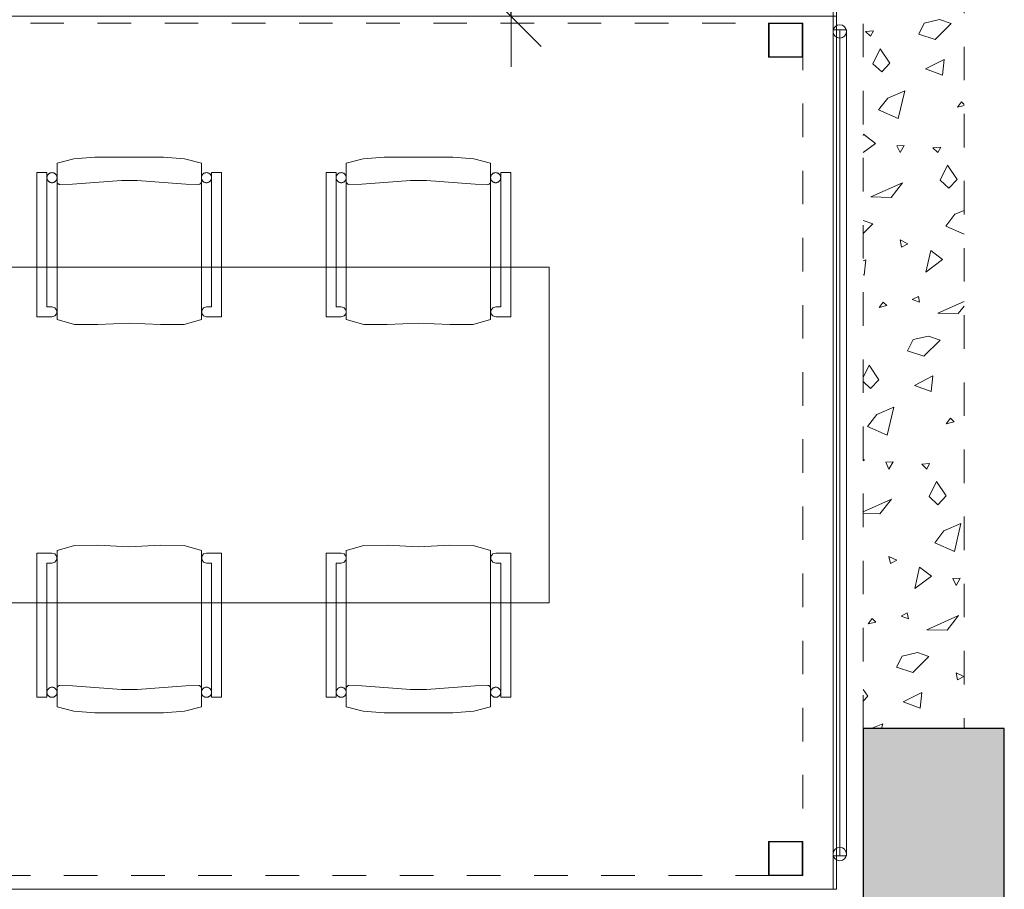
# Model space of a CAD drawing. Header units: centimetres. Extents: x -7.1 to 26.5, y -14.7 to 18.1.
# Tile 112 of 186: x 20.5 to 23.5, y -6.7 to -4.1. Entities that reach past the tile are written whole.
import ezdxf

# ---------------------------------------------------------------- set-up
doc = ezdxf.new("R2010")
doc.units = ezdxf.units.CM
doc.header["$LTSCALE"] = 10
doc.header["$PDMODE"] = 65
doc.linetypes.add('AUSGEZOGEN', pattern=[0])
doc.linetypes.add('STRICHLINIE_S4', pattern=[0.0055, 0.0035, -0.001, 0, -0.001])
for name, color, linetype in [('XR$1$020 Piliers', 7, 'Continuous'), ('XR$1$020 Piliers – Lignes de séparation des couches', 7, 'Continuous'), ('XR$1$030 Chapes', 7, 'Continuous'), ('XR$1$050 Garde-corps', 7, 'Continuous'), ('XR$1$065 Mobilier installé', 7, 'Continuous'), ('XR$1$080 Définition des locaux – Contour', 7, 'Continuous'), ('XR$2$105 Cotations100', 7, 'Continuous'), ('XR$3$020 Piliers – Hachures des composants', 7, 'Continuous'), ('XR$3$035 Dalles', 7, 'Continuous')]:
    doc.layers.add(name, color=color, linetype=linetype)
doc.styles.add('ARIAL', font='arial.ttf')
doc.dimstyles.new('DIMSTYLE_7', dxfattribs={"dimtxt": 0.2, "dimasz": 0.3, "dimexe": 0, "dimexo": 0, "dimgap": 0.1, "dimtad": 2, "dimdec": 1, "dimlfac": 100, "dimrnd": 0.5, "dimzin": 4, "dimdsep": 46, "dimtxsty": 'ARIAL', "dimblk1": 'ALL_ML_STRICH', "dimblk2": 'ALL_ML_STRICH', "dimsah": 1, "dimcen": 0, "dimclrd": 7, "dimclre": 7, "dimclrt": 7, "dimadec": 0, "dimazin": 0, "dimtfac": 1, "dimtdec": 0, "dimtix": 1, "dimtmove": 2, "dimatfit": 3, "dimfxl": 0, "dimtvp": 1.2, "dimtzin": 0, "dimlwd": 0, "dimlwe": 18, "dimarcsym": 0})
pattern_1 = [(0, (1500, 1500), (750, 750), [750, -750]), (90, (1500, 1500), (-750, 750), [750, -750])]

# ---------------------------------------------------------------- blocks, each defined once
blk = doc.blocks.new('COMPLEXOBJECT_8')
at = {"layer": 'XR$1$050 Garde-corps', "color": 7, "linetype": 'AUSGEZOGEN', "lineweight": 18, "transparency": 33554687}
for start, end in [(0, 180), (180, 0)]:
    blk.add_arc((22.9618, -4.1016), 0.02, start, end, dxfattribs=at)
blk = doc.blocks.new('COMPLEXOBJECT_9')
at = {"layer": 'XR$1$050 Garde-corps', "color": 7, "linetype": 'AUSGEZOGEN', "lineweight": 18, "transparency": 33554687}
for start, end in [(0, 180), (180, 0)]:
    blk.add_arc((22.9618, -6.5522), 0.02, start, end, dxfattribs=at)
blk = doc.blocks.new('ALL_ML_STRICH')
at = {"color": 0, "linetype": 'ByBlock', "lineweight": -2}
for p, q in [((0, -0.5), (0, 0.5)), ((-0.3, -0.3), (0.3, 0.3)), ((-1, 0), (0.5, 0))]:
    blk.add_line(p, q, dxfattribs=at)
blk = doc.blocks.new('*D213')
at = {"layer": 'DEFPOINTS', "color": 7, "linetype": 'AUSGEZOGEN', "lineweight": 18, "transparency": 16777216}
for p in [(22.0994, -3.6465), (21.983, -4.0565), (22.0191, -4.0565)]:
    blk.add_point(p, dxfattribs=at)
at = {"layer": 'XR$2$105 Cotations100', "color": 7, "linetype": 'AUSGEZOGEN', "lineweight": -2, "transparency": 16777216}
for p, q in [((21.983, -3.6465), (21.983, -3.6465)), ((21.983, -4.0565), (21.983, -3.6465)), ((21.983, -4.0565), (21.983, -4.0565))]:
    blk.add_line(p, q, dxfattribs=at)
at = {"layer": 'XR$2$105 Cotations100', "color": 7, "linetype": 'AUSGEZOGEN', "lineweight": 18, "transparency": 16777216, "xscale": 0.3, "yscale": 0.3, "zscale": 0.3}
for p, rotation in [((21.983, -3.6465), 90), ((21.983, -4.0565), 270)]:
    blk.add_blockref('ALL_ML_STRICH', p, dxfattribs=dict(at, rotation=rotation))
at = {"layer": 'XR$2$105 Cotations100', "color": 7, "linetype": 'AUSGEZOGEN', "lineweight": 18, "transparency": 16777216, "insert": (21.783, -3.8433), "char_height": 0.2, "width": 0.64, "attachment_point": 5, "rotation": 90, "style": 'ARIAL'}
blk.add_mtext('\\W0.80;\\A1;{\\A1;{41\\H0.132000;\\S^ ;}}', dxfattribs=at)
blk = doc.blocks.new('COMPLEXOBJECT_52')
at = {"layer": 'XR$3$035 Dalles', "color": 253, "linetype": 'AUSGEZOGEN', "lineweight": 13, "transparency": 33554687}
for p, q in [((23.2133, -4.0767), (23.2589, -4.0663)), ((23.2589, -4.0663), (23.2935, -4.0781)), ((23.0388, -4.1019), (23.0623, -4.0996)), ((23.0537, -4.1159), (23.0388, -4.1019)), ((23.0623, -4.0996), (23.0537, -4.1159)), ((23.1969, -4.1101), (23.2133, -4.0767)), ((23.2935, -4.0781), (23.2456, -4.1256)), ((23.2456, -4.1256), (23.1969, -4.1101)), ((23.0606, -4.1977), (23.0826, -4.1532)), ((23.0826, -4.1532), (23.1114, -4.1962)), ((23.217, -4.2131), (23.2723, -4.1851)), ((23.2723, -4.1851), (23.2674, -4.2316)), ((23.0867, -4.2223), (23.0606, -4.1977)), ((23.1114, -4.1962), (23.0867, -4.2223)), ((23.2674, -4.2316), (23.217, -4.2131)), ((23.1047, -4.2999), (23.1558, -4.2783)), ((23.1558, -4.2783), (23.1361, -4.3612)), ((23.0776, -4.3354), (23.1047, -4.2999)), ((23.1361, -4.3612), (23.0776, -4.3354)), ((23.3243, -4.3112), (23.3122, -4.3272)), ((23.3122, -4.3272), (23.3318, -4.3226)), ((23.3318, -4.3187), (23.3243, -4.3112)), ((23.0318, -4.4117), (23.0326, -4.4079)), ((23.0326, -4.4079), (23.0682, -4.435)), ((23.0682, -4.435), (23.0318, -4.4618)), ((23.1537, -4.4409), (23.1319, -4.4422)), ((23.1319, -4.4422), (23.1415, -4.4626)), ((23.1415, -4.4626), (23.1537, -4.4409)), ((23.2388, -4.4483), (23.2623, -4.446)), ((23.2537, -4.4623), (23.2388, -4.4483)), ((23.2623, -4.446), (23.2537, -4.4623)), ((23.2606, -4.5441), (23.2826, -4.4996)), ((23.2826, -4.4996), (23.3114, -4.5426)), ((23.2867, -4.5687), (23.2606, -4.5441)), ((23.3114, -4.5426), (23.2867, -4.5687)), ((23.0542, -4.5947), (23.1487, -4.5521)), ((23.1487, -4.5521), (23.1144, -4.5958)), ((23.1144, -4.5958), (23.0542, -4.5947)), ((23.2776, -4.6818), (23.3047, -4.6463)), ((23.3047, -4.6463), (23.3318, -4.6349)), ((23.0318, -4.6647), (23.0605, -4.6745)), ((23.0605, -4.6745), (23.0318, -4.703)), ((23.3318, -4.7057), (23.2776, -4.6818)), ((23.1648, -4.734), (23.1414, -4.7228)), ((23.1414, -4.7228), (23.1457, -4.7439)), ((23.1457, -4.7439), (23.1648, -4.734)), ((23.218, -4.8183), (23.2326, -4.7543)), ((23.2326, -4.7543), (23.2682, -4.7814)), ((23.0318, -4.7853), (23.0393, -4.7815)), ((23.0393, -4.7815), (23.0344, -4.828)), ((23.2682, -4.7814), (23.218, -4.8183)), ((23.0344, -4.828), (23.0318, -4.827)), ((23.1958, -4.8911), (23.1776, -4.9005)), ((23.199, -4.9084), (23.1958, -4.8911)), ((23.0913, -4.9076), (23.0791, -4.9236)), ((23.0791, -4.9236), (23.102, -4.9183)), ((23.102, -4.9183), (23.0913, -4.9076)), ((23.1776, -4.9005), (23.199, -4.9084)), ((23.2542, -4.9412), (23.3318, -4.9062)), ((23.3318, -4.92), (23.3144, -4.9422)), ((23.3144, -4.9422), (23.2542, -4.9412)), ((23.1803, -5.0195), (23.2259, -5.0091)), ((23.2259, -5.0091), (23.2605, -5.0209)), ((23.1638, -5.0529), (23.1803, -5.0195)), ((23.2605, -5.0209), (23.2125, -5.0685)), ((23.2125, -5.0685), (23.1638, -5.0529)), ((23.0318, -5.1321), (23.0496, -5.0961)), ((23.0496, -5.0961), (23.0783, -5.139)), ((23.184, -5.1559), (23.2393, -5.1279)), ((23.2393, -5.1279), (23.2344, -5.1744)), ((23.0537, -5.1651), (23.0318, -5.1445)), ((23.0783, -5.139), (23.0537, -5.1651)), ((23.2344, -5.1744), (23.184, -5.1559)), ((23.0446, -5.2782), (23.0717, -5.2427)), ((23.0717, -5.2427), (23.1228, -5.2211)), ((23.1228, -5.2211), (23.1031, -5.304)), ((23.2913, -5.254), (23.2791, -5.27)), ((23.2791, -5.27), (23.302, -5.2647)), ((23.302, -5.2647), (23.2913, -5.254)), ((23.1031, -5.304), (23.0446, -5.2782)), ((23.0318, -5.3753), (23.0351, -5.3778)), ((23.0351, -5.3778), (23.0318, -5.3803)), ((23.1207, -5.3837), (23.0989, -5.385)), ((23.0989, -5.385), (23.1084, -5.4054)), ((23.1084, -5.4054), (23.1207, -5.3837)), ((23.2058, -5.3911), (23.2293, -5.3889)), ((23.2207, -5.4051), (23.2058, -5.3911)), ((23.2293, -5.3889), (23.2207, -5.4051)), ((23.2276, -5.4869), (23.2496, -5.4425)), ((23.2496, -5.4425), (23.2783, -5.4854)), ((23.0318, -5.5328), (23.1157, -5.4949)), ((23.1157, -5.4949), (23.0813, -5.5386)), ((23.2537, -5.5115), (23.2276, -5.4869)), ((23.2783, -5.4854), (23.2537, -5.5115)), ((23.0813, -5.5386), (23.0318, -5.5377)), ((23.2717, -5.5891), (23.3228, -5.5676)), ((23.3228, -5.5676), (23.3031, -5.6504)), ((23.2446, -5.6246), (23.2717, -5.5891)), ((23.3031, -5.6504), (23.2446, -5.6246)), ((23.1317, -5.6769), (23.1084, -5.6656)), ((23.1084, -5.6656), (23.1127, -5.6867)), ((23.1127, -5.6867), (23.1317, -5.6769)), ((23.185, -5.7612), (23.1996, -5.6971)), ((23.1996, -5.6971), (23.2351, -5.7242)), ((23.2351, -5.7242), (23.185, -5.7612)), ((23.3207, -5.7301), (23.2989, -5.7314)), ((23.2989, -5.7314), (23.3084, -5.7518)), ((23.3084, -5.7518), (23.3207, -5.7301)), ((23.1628, -5.8339), (23.1446, -5.8433)), ((23.166, -5.8512), (23.1628, -5.8339)), ((23.0583, -5.8504), (23.0461, -5.8664)), ((23.0461, -5.8664), (23.069, -5.8611)), ((23.069, -5.8611), (23.0583, -5.8504)), ((23.1446, -5.8433), (23.166, -5.8512)), ((23.2212, -5.884), (23.3157, -5.8413)), ((23.3157, -5.8413), (23.2813, -5.885)), ((23.2813, -5.885), (23.2212, -5.884)), ((23.1308, -5.9957), (23.1473, -5.9624)), ((23.1473, -5.9624), (23.1929, -5.9519)), ((23.2275, -5.9637), (23.1795, -6.0113)), ((23.1929, -5.9519), (23.2275, -5.9637)), ((23.1795, -6.0113), (23.1308, -5.9957)), ((23.3317, -6.0233), (23.3084, -6.012)), ((23.3084, -6.012), (23.3127, -6.0331)), ((23.3127, -6.0331), (23.3317, -6.0233)), ((23.0318, -6.0616), (23.0453, -6.0818)), ((23.0453, -6.0818), (23.0318, -6.0962)), ((23.151, -6.0987), (23.2063, -6.0707)), ((23.2063, -6.0707), (23.2014, -6.1172)), ((23.2014, -6.1172), (23.151, -6.0987)), ((23.0556, -6.1784), (23.0898, -6.164)), ((23.0898, -6.164), (23.0863, -6.1784))]:
    blk.add_line(p, q, dxfattribs=at)

msp = doc.modelspace()

# ---------------------------------------------------------------- hatches: boundary and pattern name
at = {"layer": 'XR$3$020 Piliers – Hachures des composants', "linetype": 'AUSGEZOGEN', "lineweight": 13, "transparency": 33554687}
h = msp.add_hatch(dxfattribs=at)
h.set_pattern_fill('MUSTER', color=254, scale=750, style=0, pattern_type=2)
h.set_pattern_definition(pattern_1)
h.paths.add_polyline_path([(22.8508, -4.0775), (22.7508, -4.0775), (22.7508, -4.1775), (22.8508, -4.1775)], flags=0)
h = msp.add_hatch(dxfattribs=at)
h.set_pattern_fill('MUSTER', color=254, scale=750, style=0, pattern_type=2)
h.set_pattern_definition(pattern_1)
h.paths.add_polyline_path([(22.8508, -6.5155), (22.7508, -6.5155), (22.7508, -6.6155), (22.8508, -6.6155)], flags=0)
at = {"layer": 'XR$3$035 Dalles', "linetype": 'STRICHLINIE_S4', "lineweight": 13, "transparency": 33554687}
msp.add_hatch(color=9, dxfattribs=at).paths.add_polyline_path([(21.0432, -10.776), (23.4518, -10.776), (23.4518, -6.1784), (23.0318, -6.1784), (23.0318, -10.2654), (21.0432, -10.2654)])

# ---------------------------------------------------------------- linework, layer by layer
at = {"layer": 'XR$1$020 Piliers', "color": 7, "linetype": 'AUSGEZOGEN', "lineweight": 18, "transparency": 33554687}
for points in [[(22.8518, -4.1785), (22.7498, -4.1785), (22.7498, -4.0765), (22.8518, -4.0765), (22.8518, -4.1785)], [(22.8518, -6.6165), (22.7498, -6.6165), (22.7498, -6.5145), (22.8518, -6.5145), (22.8518, -6.6165)]]:
    msp.add_lwpolyline(points, close=True, dxfattribs=at)
at = {"layer": 'XR$1$020 Piliers – Lignes de séparation des couches', "color": 7, "linetype": 'AUSGEZOGEN', "lineweight": 25, "transparency": 33554687}
for points in [[(22.8508, -4.1775), (22.8508, -4.0775), (22.7508, -4.0775), (22.7508, -4.1775), (22.8508, -4.1775)], [(22.8508, -6.6155), (22.8508, -6.5155), (22.7508, -6.5155), (22.7508, -6.6155), (22.8508, -6.6155)]]:
    msp.add_lwpolyline(points, close=True, dxfattribs=at)
at = {"layer": 'XR$1$030 Chapes', "color": 7, "linetype": 'AUSGEZOGEN', "lineweight": 18, "transparency": 33554687}
msp.add_lwpolyline([(1.9518, -6.6565), (22.9518, -6.6565), (22.9518, -3.8565), (1.9518, -3.8565), (1.9518, -6.6565)], close=True, dxfattribs=at)
at = {"layer": 'XR$1$050 Garde-corps', "color": 7, "linetype": 'AUSGEZOGEN', "lineweight": 18, "transparency": 33554687}
for p, q in [((22.9818, -4.0966), (22.9418, -4.0966)), ((22.9418, -4.0966), (22.9418, -4.1016)), ((22.9818, -4.0966), (22.9418, -4.0966)), ((22.9418, -4.0966), (22.9418, -4.1016)), ((22.9418, -4.1016), (22.9418, -6.5522)), ((22.9418, -4.1016), (22.9418, -6.5522)), ((22.9618, -4.1016), (22.9618, -4.0966)), ((22.9618, -4.1016), (22.9618, -6.5522)), ((22.9818, -4.1016), (22.9818, -4.0966)), ((22.9818, -4.1016), (22.9818, -4.0966)), ((22.9818, -6.5522), (22.9818, -4.1016)), ((22.9818, -6.5522), (22.9818, -4.1016)), ((22.9418, -6.5522), (22.9418, -6.5572)), ((22.9418, -6.5522), (22.9418, -6.5572)), ((22.9418, -6.5572), (22.9818, -6.5572)), ((22.9418, -6.5572), (22.9818, -6.5572)), ((22.9618, -6.5522), (22.9618, -6.5572)), ((22.9818, -6.5572), (22.9818, -6.5522)), ((22.9818, -6.5572), (22.9818, -6.5522))]:
    msp.add_line(p, q, dxfattribs=at)
at = {"layer": 'XR$1$065 Mobilier installé', "color": 8, "linetype": 'AUSGEZOGEN', "lineweight": 13, "transparency": 33554687}
for p, q in [((20.6814, -4.481), (20.6311, -4.4936)), ((20.7441, -4.4759), (20.6814, -4.481)), ((20.8461, -4.4759), (20.7441, -4.4759)), ((20.9481, -4.4759), (20.8461, -4.4759)), ((21.0108, -4.481), (20.9481, -4.4759)), ((21.0611, -4.4936), (21.0108, -4.481)), ((21.4923, -4.4936), (21.5426, -4.481)), ((21.5426, -4.481), (21.6053, -4.4759)), ((21.6053, -4.4759), (21.7073, -4.4759)), ((21.7073, -4.4759), (21.8093, -4.4759)), ((21.8093, -4.4759), (21.872, -4.481)), ((21.872, -4.481), (21.9223, -4.4936)), ((20.6311, -4.4936), (20.6311, -4.9594)), ((21.0611, -4.9594), (21.0611, -4.4936)), ((21.4923, -4.9594), (21.4923, -4.4936)), ((21.9223, -4.4936), (21.9223, -4.9594)), ((20.6011, -4.5222), (20.5711, -4.5222)), ((20.5711, -4.5222), (20.5711, -4.9515)), ((20.6011, -4.922), (20.6011, -4.5222)), ((21.1211, -4.5222), (21.0911, -4.5222)), ((21.0911, -4.5222), (21.0911, -4.922)), ((21.1211, -4.9515), (21.1211, -4.5222)), ((21.4323, -4.9515), (21.4323, -4.5222)), ((21.4323, -4.5222), (21.4623, -4.5222)), ((21.4623, -4.5222), (21.4623, -4.922)), ((21.9523, -4.922), (21.9523, -4.5222)), ((21.9523, -4.5222), (21.9823, -4.5222)), ((21.9823, -4.5222), (21.9823, -4.9515)), ((20.6313, -4.5513), (20.6311, -4.5499)), ((20.6318, -4.5526), (20.6313, -4.5513)), ((20.6325, -4.5538), (20.6318, -4.5526)), ((20.6334, -4.5549), (20.6325, -4.5538)), ((20.6345, -4.5558), (20.6334, -4.5549)), ((20.6357, -4.5565), (20.6345, -4.5558)), ((20.637, -4.5569), (20.6357, -4.5565)), ((20.6384, -4.5572), (20.637, -4.5569)), ((20.6391, -4.5572), (20.6384, -4.5572)), ((20.6771, -4.5562), (20.6391, -4.5572)), ((20.8226, -4.5452), (20.6771, -4.5562)), ((20.8696, -4.5452), (20.8226, -4.5452)), ((21.0151, -4.5562), (20.8696, -4.5452)), ((21.0531, -4.5572), (21.0151, -4.5562)), ((21.0538, -4.5572), (21.0531, -4.5572)), ((21.0552, -4.5569), (21.0538, -4.5572)), ((21.0565, -4.5565), (21.0552, -4.5569)), ((21.0577, -4.5558), (21.0565, -4.5565)), ((21.0588, -4.5549), (21.0577, -4.5558)), ((21.0597, -4.5538), (21.0588, -4.5549)), ((21.0604, -4.5526), (21.0597, -4.5538)), ((21.493, -4.5526), (21.4937, -4.5538)), ((21.4937, -4.5538), (21.4946, -4.5549)), ((21.4946, -4.5549), (21.4957, -4.5558)), ((21.4957, -4.5558), (21.4969, -4.5565)), ((21.4969, -4.5565), (21.4982, -4.5569)), ((21.4982, -4.5569), (21.4996, -4.5572)), ((21.4996, -4.5572), (21.5003, -4.5572)), ((21.5003, -4.5572), (21.5383, -4.5562)), ((21.5383, -4.5562), (21.6838, -4.5452)), ((21.6838, -4.5452), (21.7308, -4.5452)), ((21.7308, -4.5452), (21.8763, -4.5562)), ((21.8763, -4.5562), (21.9143, -4.5572)), ((21.9143, -4.5572), (21.915, -4.5572)), ((21.915, -4.5572), (21.9164, -4.5569)), ((21.9164, -4.5569), (21.9177, -4.5565)), ((21.9177, -4.5565), (21.9189, -4.5558)), ((21.9189, -4.5558), (21.92, -4.5549)), ((21.92, -4.5549), (21.9209, -4.5538)), ((21.9209, -4.5538), (21.9216, -4.5526)), ((21.9216, -4.5526), (21.922, -4.5513)), ((21.922, -4.5513), (21.9223, -4.5499)), ((19.5961, -4.8037), (22.0961, -4.8037)), ((22.0961, -4.8037), (22.0961, -5.8037)), ((20.6161, -4.922), (20.6011, -4.922)), ((20.6249, -4.9249), (20.6161, -4.922)), ((20.6304, -4.9324), (20.6249, -4.9249)), ((21.0673, -4.9249), (21.0618, -4.9324)), ((21.0761, -4.922), (21.0673, -4.9249)), ((21.0911, -4.922), (21.0761, -4.922)), ((21.4623, -4.922), (21.4773, -4.922)), ((21.4773, -4.922), (21.4861, -4.9249)), ((21.4861, -4.9249), (21.4916, -4.9324)), ((21.923, -4.9324), (21.9285, -4.9249)), ((21.9285, -4.9249), (21.9373, -4.922)), ((21.9373, -4.922), (21.9523, -4.922)), ((20.5711, -4.9515), (20.6161, -4.9515)), ((20.6161, -4.9515), (20.6249, -4.9492)), ((20.6249, -4.9492), (20.6304, -4.9417)), ((20.6304, -4.9417), (20.6304, -4.9324)), ((21.0618, -4.9324), (21.0618, -4.9417)), ((21.0618, -4.9417), (21.0673, -4.9492)), ((21.0673, -4.9492), (21.0761, -4.9515)), ((21.0761, -4.9515), (21.1211, -4.9515)), ((21.4773, -4.9515), (21.4323, -4.9515)), ((21.4861, -4.9492), (21.4773, -4.9515)), ((21.4916, -4.9417), (21.4861, -4.9492)), ((21.4916, -4.9324), (21.4916, -4.9417)), ((21.923, -4.9417), (21.923, -4.9324)), ((21.9285, -4.9492), (21.923, -4.9417)), ((21.9373, -4.9515), (21.9285, -4.9492)), ((21.9823, -4.9515), (21.9373, -4.9515)), ((20.6311, -4.9594), (20.683, -4.9747)), ((20.683, -4.9747), (20.7531, -4.975)), ((20.7531, -4.975), (20.8461, -4.9708)), ((20.8461, -4.9708), (20.9391, -4.975)), ((20.9391, -4.975), (21.0092, -4.9747)), ((21.0092, -4.9747), (21.0611, -4.9594)), ((21.5442, -4.9747), (21.4923, -4.9594)), ((21.6143, -4.975), (21.5442, -4.9747)), ((21.7073, -4.9708), (21.6143, -4.975)), ((21.8003, -4.975), (21.7073, -4.9708)), ((21.8704, -4.9747), (21.8003, -4.975)), ((21.9223, -4.9594), (21.8704, -4.9747)), ((20.5711, -5.6559), (20.6161, -5.6559)), ((20.5711, -6.0852), (20.5711, -5.6559)), ((20.6161, -5.6559), (20.6249, -5.6582)), ((20.6249, -5.6582), (20.6304, -5.6657)), ((20.6311, -5.648), (20.683, -5.6327)), ((20.6311, -6.1138), (20.6311, -5.648)), ((20.683, -5.6327), (20.7531, -5.6324)), ((20.7531, -5.6324), (20.8461, -5.6366)), ((20.8461, -5.6366), (20.9391, -5.6324)), ((20.9391, -5.6324), (21.0092, -5.6327)), ((21.0092, -5.6327), (21.0611, -5.648)), ((21.0611, -5.648), (21.0611, -6.1138)), ((21.0618, -5.6657), (21.0673, -5.6582)), ((21.0673, -5.6582), (21.0761, -5.6559)), ((21.0761, -5.6559), (21.1211, -5.6559)), ((21.1211, -5.6559), (21.1211, -6.0852)), ((21.4773, -5.6559), (21.4323, -5.6559)), ((21.4323, -5.6559), (21.4323, -6.0852)), ((21.4861, -5.6582), (21.4773, -5.6559)), ((21.4916, -5.6657), (21.4861, -5.6582)), ((21.5442, -5.6327), (21.4923, -5.648)), ((21.4923, -5.648), (21.4923, -6.1138)), ((21.6143, -5.6324), (21.5442, -5.6327)), ((21.7073, -5.6366), (21.6143, -5.6324)), ((21.8003, -5.6324), (21.7073, -5.6366)), ((21.8704, -5.6327), (21.8003, -5.6324)), ((21.9223, -5.648), (21.8704, -5.6327)), ((21.9223, -6.1138), (21.9223, -5.648)), ((21.9285, -5.6582), (21.923, -5.6657)), ((21.9373, -5.6559), (21.9285, -5.6582)), ((21.9823, -5.6559), (21.9373, -5.6559)), ((21.9823, -6.0852), (21.9823, -5.6559)), ((20.6161, -5.6854), (20.6011, -5.6854)), ((20.6011, -5.6854), (20.6011, -6.0852)), ((20.6249, -5.6825), (20.6161, -5.6854)), ((20.6304, -5.675), (20.6249, -5.6825)), ((20.6304, -5.6657), (20.6304, -5.675)), ((21.0618, -5.675), (21.0618, -5.6657)), ((21.0673, -5.6825), (21.0618, -5.675)), ((21.0761, -5.6854), (21.0673, -5.6825)), ((21.0911, -5.6854), (21.0761, -5.6854)), ((21.0911, -6.0852), (21.0911, -5.6854)), ((21.4623, -5.6854), (21.4773, -5.6854)), ((21.4623, -6.0852), (21.4623, -5.6854)), ((21.4773, -5.6854), (21.4861, -5.6825)), ((21.4861, -5.6825), (21.4916, -5.675)), ((21.4916, -5.675), (21.4916, -5.6657)), ((21.923, -5.6657), (21.923, -5.675)), ((21.923, -5.675), (21.9285, -5.6825)), ((21.9285, -5.6825), (21.9373, -5.6854)), ((21.9373, -5.6854), (21.9523, -5.6854)), ((21.9523, -5.6854), (21.9523, -6.0852)), ((22.0961, -5.8037), (19.5961, -5.8037)), ((20.6313, -6.0561), (20.6311, -6.0575)), ((20.6318, -6.0548), (20.6313, -6.0561)), ((20.6325, -6.0536), (20.6318, -6.0548)), ((20.6334, -6.0525), (20.6325, -6.0536)), ((20.6345, -6.0516), (20.6334, -6.0525)), ((20.6357, -6.0509), (20.6345, -6.0516)), ((20.637, -6.0505), (20.6357, -6.0509)), ((20.6384, -6.0502), (20.637, -6.0505)), ((20.6391, -6.0502), (20.6384, -6.0502)), ((20.6771, -6.0512), (20.6391, -6.0502)), ((20.8226, -6.0622), (20.6771, -6.0512)), ((20.8696, -6.0622), (20.8226, -6.0622)), ((21.0151, -6.0512), (20.8696, -6.0622)), ((21.0531, -6.0502), (21.0151, -6.0512)), ((21.0538, -6.0502), (21.0531, -6.0502)), ((21.0552, -6.0505), (21.0538, -6.0502)), ((21.0565, -6.0509), (21.0552, -6.0505)), ((21.0577, -6.0516), (21.0565, -6.0509)), ((21.0588, -6.0525), (21.0577, -6.0516)), ((21.0597, -6.0536), (21.0588, -6.0525)), ((21.0604, -6.0548), (21.0597, -6.0536)), ((21.493, -6.0548), (21.4937, -6.0536)), ((21.4937, -6.0536), (21.4946, -6.0525)), ((21.4946, -6.0525), (21.4957, -6.0516)), ((21.4957, -6.0516), (21.4969, -6.0509)), ((21.4969, -6.0509), (21.4982, -6.0505)), ((21.4982, -6.0505), (21.4996, -6.0502)), ((21.4996, -6.0502), (21.5003, -6.0502)), ((21.5003, -6.0502), (21.5383, -6.0512)), ((21.5383, -6.0512), (21.6838, -6.0622)), ((21.6838, -6.0622), (21.7308, -6.0622)), ((21.7308, -6.0622), (21.8763, -6.0512)), ((21.8763, -6.0512), (21.9143, -6.0502)), ((21.9143, -6.0502), (21.915, -6.0502)), ((21.915, -6.0502), (21.9164, -6.0505)), ((21.9164, -6.0505), (21.9177, -6.0509)), ((21.9177, -6.0509), (21.9189, -6.0516)), ((21.9189, -6.0516), (21.92, -6.0525)), ((21.92, -6.0525), (21.9209, -6.0536)), ((21.9209, -6.0536), (21.9216, -6.0548)), ((21.9216, -6.0548), (21.922, -6.0561)), ((21.922, -6.0561), (21.9223, -6.0575)), ((20.6011, -6.0852), (20.5711, -6.0852)), ((21.1211, -6.0852), (21.0911, -6.0852)), ((21.4323, -6.0852), (21.4623, -6.0852)), ((21.9523, -6.0852), (21.9823, -6.0852)), ((20.6814, -6.1264), (20.6311, -6.1138)), ((20.7441, -6.1315), (20.6814, -6.1264)), ((21.0108, -6.1264), (20.9481, -6.1315)), ((21.0611, -6.1138), (21.0108, -6.1264)), ((21.4923, -6.1138), (21.5426, -6.1264)), ((21.5426, -6.1264), (21.6053, -6.1315)), ((21.8093, -6.1315), (21.872, -6.1264)), ((21.872, -6.1264), (21.9223, -6.1138)), ((20.8461, -6.1315), (20.7441, -6.1315)), ((20.9481, -6.1315), (20.8461, -6.1315)), ((21.6053, -6.1315), (21.7073, -6.1315)), ((21.7073, -6.1315), (21.8093, -6.1315))]:
    msp.add_line(p, q, dxfattribs=at)
for points in [[(20.6311, -4.9594), (20.683, -4.9747), (20.7531, -4.975), (20.8461, -4.9708), (20.9391, -4.975), (21.0092, -4.9747), (21.0611, -4.9594), (21.0611, -4.4936), (21.0108, -4.481), (20.9481, -4.4759), (20.8461, -4.4759), (20.7441, -4.4759), (20.6814, -4.481), (20.6311, -4.4936), (20.6311, -4.9594)], [(21.9223, -4.9594), (21.8704, -4.9747), (21.8003, -4.975), (21.7073, -4.9708), (21.6143, -4.975), (21.5442, -4.9747), (21.4923, -4.9594), (21.4923, -4.4936), (21.5426, -4.481), (21.6053, -4.4759), (21.7073, -4.4759), (21.8093, -4.4759), (21.872, -4.481), (21.9223, -4.4936), (21.9223, -4.9594)], [(20.5711, -4.9515), (20.6161, -4.9515), (20.6249, -4.9492), (20.6304, -4.9417), (20.6304, -4.9324), (20.6249, -4.9249), (20.6161, -4.922), (20.6011, -4.922), (20.6011, -4.5222), (20.5711, -4.5222), (20.5711, -4.9515)], [(20.6161, -4.5222), (20.6135, -4.5224), (20.611, -4.5231), (20.6086, -4.5242), (20.6065, -4.5257), (20.6046, -4.5276), (20.6031, -4.5297), (20.602, -4.5321), (20.6013, -4.5346), (20.6011, -4.5372), (20.6013, -4.5398), (20.602, -4.5423), (20.6031, -4.5447), (20.6046, -4.5468), (20.6065, -4.5487), (20.6086, -4.5502), (20.611, -4.5513), (20.6135, -4.552), (20.6161, -4.5522), (20.6187, -4.552), (20.6212, -4.5513), (20.6236, -4.5502), (20.6257, -4.5487), (20.6276, -4.5468), (20.6291, -4.5447), (20.6302, -4.5423), (20.6309, -4.5398), (20.6311, -4.5372), (20.6309, -4.5346), (20.6302, -4.5321), (20.6291, -4.5297), (20.6276, -4.5276), (20.6257, -4.5257), (20.6236, -4.5242), (20.6212, -4.5231), (20.6187, -4.5224), (20.6161, -4.5222)], [(21.0761, -4.5222), (21.0735, -4.5224), (21.071, -4.5231), (21.0686, -4.5242), (21.0665, -4.5257), (21.0646, -4.5276), (21.0631, -4.5297), (21.062, -4.5321), (21.0613, -4.5346), (21.0611, -4.5372), (21.0613, -4.5398), (21.062, -4.5423), (21.0631, -4.5447), (21.0646, -4.5468), (21.0665, -4.5487), (21.0686, -4.5502), (21.071, -4.5513), (21.0735, -4.552), (21.0761, -4.5522), (21.0787, -4.552), (21.0812, -4.5513), (21.0836, -4.5502), (21.0857, -4.5487), (21.0876, -4.5468), (21.0891, -4.5447), (21.0902, -4.5423), (21.0909, -4.5398), (21.0911, -4.5372), (21.0909, -4.5346), (21.0902, -4.5321), (21.0891, -4.5297), (21.0876, -4.5276), (21.0857, -4.5257), (21.0836, -4.5242), (21.0812, -4.5231), (21.0787, -4.5224), (21.0761, -4.5222)], [(21.0911, -4.922), (21.0761, -4.922), (21.0673, -4.9249), (21.0618, -4.9324), (21.0618, -4.9417), (21.0673, -4.9492), (21.0761, -4.9515), (21.1211, -4.9515), (21.1211, -4.5222), (21.0911, -4.5222), (21.0911, -4.922)], [(21.4623, -4.922), (21.4773, -4.922), (21.4861, -4.9249), (21.4916, -4.9324), (21.4916, -4.9417), (21.4861, -4.9492), (21.4773, -4.9515), (21.4323, -4.9515), (21.4323, -4.5222), (21.4623, -4.5222), (21.4623, -4.922)], [(21.4773, -4.5222), (21.4799, -4.5224), (21.4824, -4.5231), (21.4848, -4.5242), (21.4869, -4.5257), (21.4888, -4.5276), (21.4903, -4.5297), (21.4914, -4.5321), (21.4921, -4.5346), (21.4923, -4.5372), (21.4921, -4.5398), (21.4914, -4.5423), (21.4903, -4.5447), (21.4888, -4.5468), (21.4869, -4.5487), (21.4848, -4.5502), (21.4824, -4.5513), (21.4799, -4.552), (21.4773, -4.5522), (21.4747, -4.552), (21.4722, -4.5513), (21.4698, -4.5502), (21.4677, -4.5487), (21.4658, -4.5468), (21.4643, -4.5447), (21.4632, -4.5423), (21.4625, -4.5398), (21.4623, -4.5372), (21.4625, -4.5346), (21.4632, -4.5321), (21.4643, -4.5297), (21.4658, -4.5276), (21.4677, -4.5257), (21.4698, -4.5242), (21.4722, -4.5231), (21.4747, -4.5224), (21.4773, -4.5222)], [(21.9373, -4.5222), (21.9399, -4.5224), (21.9424, -4.5231), (21.9448, -4.5242), (21.9469, -4.5257), (21.9488, -4.5276), (21.9503, -4.5297), (21.9514, -4.5321), (21.9521, -4.5346), (21.9523, -4.5372), (21.9521, -4.5398), (21.9514, -4.5423), (21.9503, -4.5447), (21.9488, -4.5468), (21.9469, -4.5487), (21.9448, -4.5502), (21.9424, -4.5513), (21.9399, -4.552), (21.9373, -4.5522), (21.9347, -4.552), (21.9322, -4.5513), (21.9298, -4.5502), (21.9277, -4.5487), (21.9258, -4.5468), (21.9243, -4.5447), (21.9232, -4.5423), (21.9225, -4.5398), (21.9223, -4.5372), (21.9225, -4.5346), (21.9232, -4.5321), (21.9243, -4.5297), (21.9258, -4.5276), (21.9277, -4.5257), (21.9298, -4.5242), (21.9322, -4.5231), (21.9347, -4.5224), (21.9373, -4.5222)], [(21.9823, -4.9515), (21.9373, -4.9515), (21.9285, -4.9492), (21.923, -4.9417), (21.923, -4.9324), (21.9285, -4.9249), (21.9373, -4.922), (21.9523, -4.922), (21.9523, -4.5222), (21.9823, -4.5222), (21.9823, -4.9515)], [(20.5711, -5.6559), (20.6161, -5.6559), (20.6249, -5.6582), (20.6304, -5.6657), (20.6304, -5.675), (20.6249, -5.6825), (20.6161, -5.6854), (20.6011, -5.6854), (20.6011, -6.0852), (20.5711, -6.0852), (20.5711, -5.6559)], [(20.6311, -5.648), (20.683, -5.6327), (20.7531, -5.6324), (20.8461, -5.6366), (20.9391, -5.6324), (21.0092, -5.6327), (21.0611, -5.648), (21.0611, -6.1138), (21.0108, -6.1264), (20.9481, -6.1315), (20.8461, -6.1315), (20.7441, -6.1315), (20.6814, -6.1264), (20.6311, -6.1138), (20.6311, -5.648)], [(21.0911, -5.6854), (21.0761, -5.6854), (21.0673, -5.6825), (21.0618, -5.675), (21.0618, -5.6657), (21.0673, -5.6582), (21.0761, -5.6559), (21.1211, -5.6559), (21.1211, -6.0852), (21.0911, -6.0852), (21.0911, -5.6854)], [(21.4623, -5.6854), (21.4773, -5.6854), (21.4861, -5.6825), (21.4916, -5.675), (21.4916, -5.6657), (21.4861, -5.6582), (21.4773, -5.6559), (21.4323, -5.6559), (21.4323, -6.0852), (21.4623, -6.0852), (21.4623, -5.6854)], [(21.9223, -5.648), (21.8704, -5.6327), (21.8003, -5.6324), (21.7073, -5.6366), (21.6143, -5.6324), (21.5442, -5.6327), (21.4923, -5.648), (21.4923, -6.1138), (21.5426, -6.1264), (21.6053, -6.1315), (21.7073, -6.1315), (21.8093, -6.1315), (21.872, -6.1264), (21.9223, -6.1138), (21.9223, -5.648)], [(21.9823, -5.6559), (21.9373, -5.6559), (21.9285, -5.6582), (21.923, -5.6657), (21.923, -5.675), (21.9285, -5.6825), (21.9373, -5.6854), (21.9523, -5.6854), (21.9523, -6.0852), (21.9823, -6.0852), (21.9823, -5.6559)], [(20.6161, -6.0852), (20.6135, -6.085), (20.611, -6.0843), (20.6086, -6.0832), (20.6065, -6.0817), (20.6046, -6.0798), (20.6031, -6.0777), (20.602, -6.0753), (20.6013, -6.0728), (20.6011, -6.0702), (20.6013, -6.0676), (20.602, -6.0651), (20.6031, -6.0627), (20.6046, -6.0606), (20.6065, -6.0587), (20.6086, -6.0572), (20.611, -6.0561), (20.6135, -6.0554), (20.6161, -6.0552), (20.6187, -6.0554), (20.6212, -6.0561), (20.6236, -6.0572), (20.6257, -6.0587), (20.6276, -6.0606), (20.6291, -6.0627), (20.6302, -6.0651), (20.6309, -6.0676), (20.6311, -6.0702), (20.6309, -6.0728), (20.6302, -6.0753), (20.6291, -6.0777), (20.6276, -6.0798), (20.6257, -6.0817), (20.6236, -6.0832), (20.6212, -6.0843), (20.6187, -6.085), (20.6161, -6.0852)], [(21.0761, -6.0852), (21.0735, -6.085), (21.071, -6.0843), (21.0686, -6.0832), (21.0665, -6.0817), (21.0646, -6.0798), (21.0631, -6.0777), (21.062, -6.0753), (21.0613, -6.0728), (21.0611, -6.0702), (21.0613, -6.0676), (21.062, -6.0651), (21.0631, -6.0627), (21.0646, -6.0606), (21.0665, -6.0587), (21.0686, -6.0572), (21.071, -6.0561), (21.0735, -6.0554), (21.0761, -6.0552), (21.0787, -6.0554), (21.0812, -6.0561), (21.0836, -6.0572), (21.0857, -6.0587), (21.0876, -6.0606), (21.0891, -6.0627), (21.0902, -6.0651), (21.0909, -6.0676), (21.0911, -6.0702), (21.0909, -6.0728), (21.0902, -6.0753), (21.0891, -6.0777), (21.0876, -6.0798), (21.0857, -6.0817), (21.0836, -6.0832), (21.0812, -6.0843), (21.0787, -6.085), (21.0761, -6.0852)], [(21.4773, -6.0852), (21.4799, -6.085), (21.4824, -6.0843), (21.4848, -6.0832), (21.4869, -6.0817), (21.4888, -6.0798), (21.4903, -6.0777), (21.4914, -6.0753), (21.4921, -6.0728), (21.4923, -6.0702), (21.4921, -6.0676), (21.4914, -6.0651), (21.4903, -6.0627), (21.4888, -6.0606), (21.4869, -6.0587), (21.4848, -6.0572), (21.4824, -6.0561), (21.4799, -6.0554), (21.4773, -6.0552), (21.4747, -6.0554), (21.4722, -6.0561), (21.4698, -6.0572), (21.4677, -6.0587), (21.4658, -6.0606), (21.4643, -6.0627), (21.4632, -6.0651), (21.4625, -6.0676), (21.4623, -6.0702), (21.4625, -6.0728), (21.4632, -6.0753), (21.4643, -6.0777), (21.4658, -6.0798), (21.4677, -6.0817), (21.4698, -6.0832), (21.4722, -6.0843), (21.4747, -6.085), (21.4773, -6.0852)], [(21.9373, -6.0852), (21.9399, -6.085), (21.9424, -6.0843), (21.9448, -6.0832), (21.9469, -6.0817), (21.9488, -6.0798), (21.9503, -6.0777), (21.9514, -6.0753), (21.9521, -6.0728), (21.9523, -6.0702), (21.9521, -6.0676), (21.9514, -6.0651), (21.9503, -6.0627), (21.9488, -6.0606), (21.9469, -6.0587), (21.9448, -6.0572), (21.9424, -6.0561), (21.9399, -6.0554), (21.9373, -6.0552), (21.9347, -6.0554), (21.9322, -6.0561), (21.9298, -6.0572), (21.9277, -6.0587), (21.9258, -6.0606), (21.9243, -6.0627), (21.9232, -6.0651), (21.9225, -6.0676), (21.9223, -6.0702), (21.9225, -6.0728), (21.9232, -6.0753), (21.9243, -6.0777), (21.9258, -6.0798), (21.9277, -6.0817), (21.9298, -6.0832), (21.9322, -6.0843), (21.9347, -6.085), (21.9373, -6.0852)]]:
    msp.add_lwpolyline(points, close=True, dxfattribs=at)
for points in [[(20.6161, -4.5222), (20.6141, -4.5223), (20.6121, -4.5228), (20.6101, -4.5234), (20.6083, -4.5244), (20.6066, -4.5256), (20.6051, -4.527), (20.6038, -4.5286), (20.6028, -4.5303), (20.602, -4.5322), (20.6014, -4.5342), (20.6011, -4.5362), (20.6011, -4.5382), (20.6014, -4.5403), (20.602, -4.5422), (20.6028, -4.5441), (20.6038, -4.5458), (20.6051, -4.5474), (20.6066, -4.5488), (20.6083, -4.55), (20.6101, -4.551), (20.6121, -4.5516), (20.6141, -4.5521), (20.6161, -4.5522)], [(20.6161, -4.5522), (20.6181, -4.5521), (20.6201, -4.5516), (20.6221, -4.551), (20.6239, -4.55), (20.6256, -4.5488), (20.6271, -4.5474), (20.6284, -4.5458), (20.6294, -4.5441), (20.6302, -4.5422), (20.6308, -4.5403), (20.6311, -4.5382), (20.6311, -4.5362), (20.6308, -4.5342), (20.6302, -4.5322), (20.6294, -4.5303), (20.6284, -4.5286), (20.6271, -4.527), (20.6256, -4.5256), (20.6239, -4.5244), (20.6221, -4.5234), (20.6201, -4.5228), (20.6181, -4.5223), (20.6161, -4.5222)], [(21.0761, -4.5222), (21.0741, -4.5223), (21.0721, -4.5228), (21.0701, -4.5234), (21.0683, -4.5244), (21.0666, -4.5256), (21.0651, -4.527), (21.0638, -4.5286), (21.0628, -4.5303), (21.062, -4.5322), (21.0614, -4.5342), (21.0611, -4.5362), (21.0611, -4.5382), (21.0614, -4.5403), (21.062, -4.5422), (21.0628, -4.5441), (21.0638, -4.5458), (21.0651, -4.5474), (21.0666, -4.5488), (21.0683, -4.55), (21.0701, -4.551), (21.0721, -4.5516), (21.0741, -4.5521), (21.0761, -4.5522)], [(21.0761, -4.5522), (21.0781, -4.5521), (21.0801, -4.5516), (21.0821, -4.551), (21.0839, -4.55), (21.0856, -4.5488), (21.0871, -4.5474), (21.0884, -4.5458), (21.0894, -4.5441), (21.0902, -4.5422), (21.0908, -4.5403), (21.0911, -4.5382), (21.0911, -4.5362), (21.0908, -4.5342), (21.0902, -4.5322), (21.0894, -4.5303), (21.0884, -4.5286), (21.0871, -4.527), (21.0856, -4.5256), (21.0839, -4.5244), (21.0821, -4.5234), (21.0801, -4.5228), (21.0781, -4.5223), (21.0761, -4.5222)], [(21.4773, -4.5222), (21.4752, -4.5223), (21.4732, -4.5228), (21.4713, -4.5234), (21.4695, -4.5244), (21.4678, -4.5256), (21.4663, -4.527), (21.465, -4.5286), (21.464, -4.5303), (21.4632, -4.5322), (21.4626, -4.5342), (21.4623, -4.5362), (21.4623, -4.5382), (21.4626, -4.5403), (21.4632, -4.5422), (21.464, -4.5441), (21.465, -4.5458), (21.4663, -4.5474), (21.4678, -4.5488), (21.4695, -4.55), (21.4713, -4.551), (21.4732, -4.5516), (21.4752, -4.5521), (21.4773, -4.5522)], [(21.4773, -4.5522), (21.4793, -4.5521), (21.4813, -4.5516), (21.4833, -4.551), (21.4851, -4.55), (21.4868, -4.5488), (21.4883, -4.5474), (21.4895, -4.5458), (21.4906, -4.5441), (21.4914, -4.5422), (21.492, -4.5403), (21.4923, -4.5382), (21.4923, -4.5362), (21.492, -4.5342), (21.4914, -4.5322), (21.4906, -4.5303), (21.4895, -4.5286), (21.4883, -4.527), (21.4868, -4.5256), (21.4851, -4.5244), (21.4833, -4.5234), (21.4813, -4.5228), (21.4793, -4.5223), (21.4773, -4.5222)], [(21.9373, -4.5222), (21.9352, -4.5223), (21.9332, -4.5228), (21.9313, -4.5234), (21.9295, -4.5244), (21.9278, -4.5256), (21.9263, -4.527), (21.925, -4.5286), (21.924, -4.5303), (21.9232, -4.5322), (21.9226, -4.5342), (21.9223, -4.5362), (21.9223, -4.5382), (21.9226, -4.5403), (21.9232, -4.5422), (21.924, -4.5441), (21.925, -4.5458), (21.9263, -4.5474), (21.9278, -4.5488), (21.9295, -4.55), (21.9313, -4.551), (21.9332, -4.5516), (21.9352, -4.5521), (21.9373, -4.5522)], [(21.9373, -4.5522), (21.9393, -4.5521), (21.9413, -4.5516), (21.9433, -4.551), (21.9451, -4.55), (21.9468, -4.5488), (21.9483, -4.5474), (21.9495, -4.5458), (21.9506, -4.5441), (21.9514, -4.5422), (21.952, -4.5403), (21.9523, -4.5382), (21.9523, -4.5362), (21.952, -4.5342), (21.9514, -4.5322), (21.9506, -4.5303), (21.9495, -4.5286), (21.9483, -4.527), (21.9468, -4.5256), (21.9451, -4.5244), (21.9433, -4.5234), (21.9413, -4.5228), (21.9393, -4.5223), (21.9373, -4.5222)], [(20.6161, -6.0552), (20.6141, -6.0554), (20.6121, -6.0558), (20.6101, -6.0565), (20.6083, -6.0574), (20.6066, -6.0586), (20.6051, -6.06), (20.6038, -6.0616), (20.6028, -6.0633), (20.602, -6.0652), (20.6014, -6.0672), (20.6011, -6.0692), (20.6011, -6.0712), (20.6014, -6.0733), (20.602, -6.0752), (20.6028, -6.0771), (20.6038, -6.0789), (20.6051, -6.0804), (20.6066, -6.0818), (20.6083, -6.083), (20.6101, -6.084), (20.6121, -6.0846), (20.6141, -6.0851), (20.6161, -6.0852)], [(20.6161, -6.0852), (20.6181, -6.0851), (20.6201, -6.0846), (20.6221, -6.084), (20.6239, -6.083), (20.6256, -6.0818), (20.6271, -6.0804), (20.6284, -6.0789), (20.6294, -6.0771), (20.6302, -6.0752), (20.6308, -6.0733), (20.6311, -6.0712), (20.6311, -6.0692), (20.6308, -6.0672), (20.6302, -6.0652), (20.6294, -6.0633), (20.6284, -6.0616), (20.6271, -6.06), (20.6256, -6.0586), (20.6239, -6.0574), (20.6221, -6.0565), (20.6201, -6.0558), (20.6181, -6.0554), (20.6161, -6.0552)], [(21.0761, -6.0552), (21.0741, -6.0554), (21.0721, -6.0558), (21.0701, -6.0565), (21.0683, -6.0574), (21.0666, -6.0586), (21.0651, -6.06), (21.0638, -6.0616), (21.0628, -6.0633), (21.062, -6.0652), (21.0614, -6.0672), (21.0611, -6.0692), (21.0611, -6.0712), (21.0614, -6.0733), (21.062, -6.0752), (21.0628, -6.0771), (21.0638, -6.0789), (21.0651, -6.0804), (21.0666, -6.0818), (21.0683, -6.083), (21.0701, -6.084), (21.0721, -6.0846), (21.0741, -6.0851), (21.0761, -6.0852)], [(21.0761, -6.0852), (21.0781, -6.0851), (21.0801, -6.0846), (21.0821, -6.084), (21.0839, -6.083), (21.0856, -6.0818), (21.0871, -6.0804), (21.0884, -6.0789), (21.0894, -6.0771), (21.0902, -6.0752), (21.0908, -6.0733), (21.0911, -6.0712), (21.0911, -6.0692), (21.0908, -6.0672), (21.0902, -6.0652), (21.0894, -6.0633), (21.0884, -6.0616), (21.0871, -6.06), (21.0856, -6.0586), (21.0839, -6.0574), (21.0821, -6.0565), (21.0801, -6.0558), (21.0781, -6.0554), (21.0761, -6.0552)], [(21.4773, -6.0552), (21.4752, -6.0554), (21.4732, -6.0558), (21.4713, -6.0565), (21.4695, -6.0574), (21.4678, -6.0586), (21.4663, -6.06), (21.465, -6.0616), (21.464, -6.0633), (21.4632, -6.0652), (21.4626, -6.0672), (21.4623, -6.0692), (21.4623, -6.0712), (21.4626, -6.0733), (21.4632, -6.0752), (21.464, -6.0771), (21.465, -6.0789), (21.4663, -6.0804), (21.4678, -6.0818), (21.4695, -6.083), (21.4713, -6.084), (21.4732, -6.0846), (21.4752, -6.0851), (21.4773, -6.0852)], [(21.4773, -6.0852), (21.4793, -6.0851), (21.4813, -6.0846), (21.4833, -6.084), (21.4851, -6.083), (21.4868, -6.0818), (21.4883, -6.0804), (21.4895, -6.0789), (21.4906, -6.0771), (21.4914, -6.0752), (21.492, -6.0733), (21.4923, -6.0712), (21.4923, -6.0692), (21.492, -6.0672), (21.4914, -6.0652), (21.4906, -6.0633), (21.4895, -6.0616), (21.4883, -6.06), (21.4868, -6.0586), (21.4851, -6.0574), (21.4833, -6.0565), (21.4813, -6.0558), (21.4793, -6.0554), (21.4773, -6.0552)], [(21.9373, -6.0552), (21.9352, -6.0554), (21.9332, -6.0558), (21.9313, -6.0565), (21.9295, -6.0574), (21.9278, -6.0586), (21.9263, -6.06), (21.925, -6.0616), (21.924, -6.0633), (21.9232, -6.0652), (21.9226, -6.0672), (21.9223, -6.0692), (21.9223, -6.0712), (21.9226, -6.0733), (21.9232, -6.0752), (21.924, -6.0771), (21.925, -6.0789), (21.9263, -6.0804), (21.9278, -6.0818), (21.9295, -6.083), (21.9313, -6.084), (21.9332, -6.0846), (21.9352, -6.0851), (21.9373, -6.0852)], [(21.9373, -6.0852), (21.9393, -6.0851), (21.9413, -6.0846), (21.9433, -6.084), (21.9451, -6.083), (21.9468, -6.0818), (21.9483, -6.0804), (21.9495, -6.0789), (21.9506, -6.0771), (21.9514, -6.0752), (21.952, -6.0733), (21.9523, -6.0712), (21.9523, -6.0692), (21.952, -6.0672), (21.9514, -6.0652), (21.9506, -6.0633), (21.9495, -6.0616), (21.9483, -6.06), (21.9468, -6.0586), (21.9451, -6.0574), (21.9433, -6.0565), (21.9413, -6.0558), (21.9393, -6.0554), (21.9373, -6.0552)]]:
    msp.add_lwpolyline(points, dxfattribs=at)
at = {"layer": 'XR$1$080 Définition des locaux – Contour', "color": 8, "linetype": 'AUSGEZOGEN', "lineweight": 13, "transparency": 33554687}
msp.add_lwpolyline([(16.9618, -6.6565), (22.9518, -6.6565), (22.9518, -4.0565), (16.9618, -4.0565), (16.9618, -6.6565)], close=True, dxfattribs=at)
at = {"layer": 'XR$3$035 Dalles', "color": 7, "linetype": 'AUSGEZOGEN', "lineweight": 18, "transparency": 33554687}
for points in [[(10.0118, 11.0035), (1.9918, 11.0535), (1.9918, -3.9165), (1.9918, -6.6565), (22.9418, -6.6565), (22.9418, 11.0535), (14.8918, 11.0535), (14.8918, 6.2735), (13.4518, 6.2735), (11.4518, 6.2735), (10.0118, 6.2735), (10.0118, 11.0035)], [(1.9918, -6.6565), (22.9418, -6.6565), (22.9418, -3.7165), (1.9918, -3.7165), (1.9918, -6.6565)]]:
    msp.add_lwpolyline(points, close=True, dxfattribs=at)
at = {"layer": 'XR$3$035 Dalles', "color": 253, "linetype": 'STRICHLINIE_S4', "lineweight": 18, "transparency": 33554687}
msp.add_lwpolyline([(23.0318, -0.5469), (23.3318, -0.5469), (23.3318, -6.1784), (23.0318, -6.1784), (23.0318, -0.5469)], close=True, dxfattribs=at)
at = {"layer": 'XR$3$035 Dalles', "color": 8, "linetype": 'STRICHLINIE_S4', "lineweight": 18, "transparency": 33554687}
msp.add_lwpolyline([(2.0518, -6.6165), (22.8518, -6.6165), (22.8518, -4.0765), (2.0518, -4.0765), (2.0518, -6.6165)], close=True, dxfattribs=at)
at = {"layer": 'XR$3$035 Dalles', "color": 8, "linetype": 'AUSGEZOGEN', "lineweight": 25, "transparency": 33554687}
msp.add_lwpolyline([(21.0432, -10.776), (23.4518, -10.776), (23.4518, -6.1784), (23.0318, -6.1784), (23.0318, -10.2654), (21.0432, -10.2654), (21.0432, -10.776)], close=True, dxfattribs=at)

# ---------------------------------------------------------------- block references
at = {"layer": 'XR$1$050 Garde-corps', "color": 7, "linetype": 'AUSGEZOGEN', "lineweight": 18, "transparency": 33554687}
for name in ['COMPLEXOBJECT_8', 'COMPLEXOBJECT_9']:
    msp.add_blockref(name, (0, 0), dxfattribs=at)
at = {"layer": 'XR$3$035 Dalles', "color": 253, "linetype": 'AUSGEZOGEN', "lineweight": 13, "transparency": 33554687}
msp.add_blockref('COMPLEXOBJECT_52', (0, 0), dxfattribs=at)

# ---------------------------------------------------------------- dimensions: what is measured, and where the dimension line sits
at = {"layer": 'XR$2$105 Cotations100', "color": 7, "linetype": 'AUSGEZOGEN', "lineweight": 18, "transparency": 33554687}
dim = msp.add_linear_dim(base=(21.983, -3.6465), p1=(21.983, -4.0565), p2=(21.983, -3.6465), angle=90, dimstyle='DIMSTYLE_7', override={"dimpost": '<>', "dimclrd": 7, "dimclre": 7, "dimclrt": 7, "dimlwd": 0, "dimlwe": 18}, dxfattribs=at)
dim.commit()
dim.dimension.update_dxf_attribs({"geometry": '*D213', "text_midpoint": (21.783, -3.8433), "dimtype": 160})

doc.saveas('drawing.dxf')
